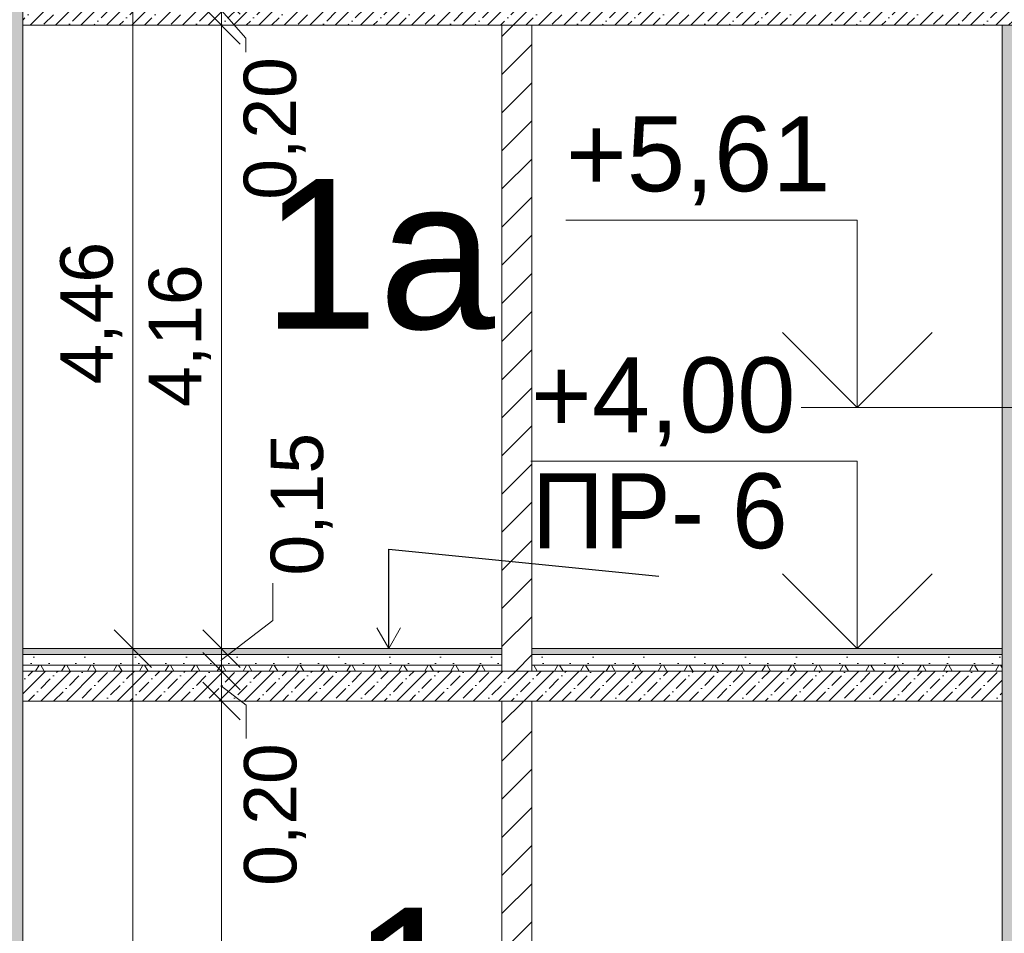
# Model space of a CAD drawing. Header units: millimetres. Extents: x -467606 to 1964440, y -17510 to 201584.
# Tile 35 of 43: x -449776 to -443201, y 2100 to 8198. Entities that reach past the tile are written whole.
import ezdxf

# ---------------------------------------------------------------- set-up
doc = ezdxf.new("R2010")
doc.units = ezdxf.units.MM
doc.header["$MEASUREMENT"] = 0
for name, color, linetype, lineweight in [('0_Ном._пера__1', 7, 'Continuous', 0), ('0_Ном._пера__120', 7, 'Continuous', 0), ('АР-вертикальная связь - Лестница.АР_Ном._пера__1', 7, 'Continuous', 0), ('АР-вертикальная связь - Лестница.АР_Ном._пера__120', 7, 'Continuous', 0), ('АР-Стены_внешние_.АР_Ном._пера__1', 7, 'Continuous', 0), ('АР-Стены_внутренние_пилоны.АР_Ном._пера__1', 7, 'Continuous', 0), ('АР-Чертеж-Размеры.АР_Ном._пера__1', 7, 'Continuous', 0)]:
    doc.layers.add(name, color=color, linetype=linetype, lineweight=lineweight)
doc.layers.add('АР-вертикальная связь - Лестница.АР_Ном._пера__180', color=7, linetype='Continuous', lineweight=5, true_color=0xd6cda7)
doc.layers.add('АР-Чертеж-Размеры.АР', color=7, linetype='Continuous')
doc.styles.add('РЎР“Р•РќР•Р\xa0Р\x98Р\xa0_РЎРўР\x98Р›Р¬_1', font='arial.ttf')
doc.styles.add('РЎР“Р•РќР•Р\xa0Р\x98Р\xa0_РЎРўР\x98Р›Р¬_2', font='arial.ttf')
doc.styles.add('РЎР“Р•РќР•Р\xa0Р\x98Р\xa0_РЎРўР\x98Р›Р¬_3', font='GOTHIC.TTF')
doc.dimstyles.new('СГЕНЕРИР_СТИЛЬ__2', dxfattribs={"dimtxt": 350, "dimasz": 237.5, "dimexe": 0.18, "dimexo": 300000, "dimgap": 0, "dimtad": 1, "dimlfac": 0.001, "dimzin": 0, "dimdsep": 46, "dimtxsty": 'РЎР“Р•РќР•Р\xa0Р\x98Р\xa0_РЎРўР\x98Р›Р¬_1', "dimblk": 'ARROWHEAD_6', "dimblk1": 'ARROWHEAD_6', "dimblk2": 'ARROWHEAD_6', "dimcen": 0.09, "dimclrd": 7, "dimclre": 7, "dimclrt": 7, "dimadec": 0, "dimazin": 0, "dimtfac": 1, "dimtdec": 4, "dimtmove": 0, "dimatfit": 3, "dimfxl": 1, "dimtolj": 1, "dimtzin": 0, "dimarcsym": 0})
doc.dimstyles.new('СГЕНЕРИР_СТИЛЬ__3', dxfattribs={"dimtxt": 350, "dimasz": 237.5, "dimexe": 0.18, "dimexo": 300000, "dimgap": 0, "dimtad": 1, "dimlfac": 0.001, "dimzin": 0, "dimdsep": 46, "dimtxsty": 'РЎР“Р•РќР•Р\xa0Р\x98Р\xa0_РЎРўР\x98Р›Р¬_1', "dimblk": 'ARROWHEAD_6', "dimblk1": 'ARROWHEAD_6', "dimblk2": 'ARROWHEAD_6', "dimcen": 0.09, "dimclrd": 7, "dimclre": 7, "dimclrt": 7, "dimadec": 0, "dimazin": 0, "dimtfac": 1, "dimtdec": 4, "dimtmove": 2, "dimatfit": 3, "dimfxl": 1, "dimtolj": 1, "dimtzin": 0, "dimarcsym": 0})
doc.dimstyles.new('СГЕНЕРИР_СТИЛЬ__4', dxfattribs={"dimtxt": 350, "dimasz": 237.5, "dimexe": 0.18, "dimexo": 300000, "dimgap": 0, "dimtad": 1, "dimtih": 1, "dimtoh": 1, "dimlfac": 0.001, "dimzin": 0, "dimdsep": 46, "dimtxsty": 'РЎР“Р•РќР•Р\xa0Р\x98Р\xa0_РЎРўР\x98Р›Р¬_1', "dimblk": 'ARROWHEAD_6', "dimblk1": 'ARROWHEAD_6', "dimblk2": 'ARROWHEAD_6', "dimcen": 0.09, "dimclrd": 7, "dimclre": 7, "dimclrt": 7, "dimadec": 0, "dimazin": 0, "dimtfac": 1, "dimtdec": 4, "dimtmove": 0, "dimatfit": 3, "dimfxl": 1, "dimtolj": 1, "dimtzin": 0, "dimarcsym": 0})
doc.dimstyles.new('СГЕНЕРИР_СТИЛЬ__7', dxfattribs={"dimtxt": 400, "dimasz": 237.5, "dimexe": 0.18, "dimexo": 2000, "dimgap": 0, "dimtad": 1, "dimlfac": 0.001, "dimzin": 0, "dimdsep": 46, "dimtxsty": 'РЎР“Р•РќР•Р\xa0Р\x98Р\xa0_РЎРўР\x98Р›Р¬_2', "dimblk": 'ARROWHEAD_6', "dimblk1": 'ARROWHEAD_6', "dimblk2": 'ARROWHEAD_6', "dimcen": 0.09, "dimclrd": 7, "dimclre": 7, "dimclrt": 7, "dimadec": 0, "dimazin": 0, "dimtfac": 1, "dimtdec": 4, "dimtmove": 0, "dimatfit": 3, "dimfxl": 1, "dimtolj": 1, "dimtzin": 0, "dimarcsym": 0})
doc.dimstyles.new('СГЕНЕРИР_СТИЛЬ__9', dxfattribs={"dimtxt": 0.18, "dimasz": 152, "dimexe": 0.18, "dimexo": 0.0625, "dimgap": 0, "dimtad": 0, "dimtih": 1, "dimtoh": 1, "dimdec": 4, "dimzin": 0, "dimdsep": 46, "dimcen": 0.09, "dimadec": 0, "dimazin": 0, "dimtfac": 1, "dimtdec": 4, "dimtmove": 0, "dimatfit": 3, "dimldrblk": 'ARROWHEAD_14', "dimfxl": 1, "dimtolj": 1, "dimtzin": 0, "dimarcsym": 0})
pattern_1 = [(45, (0, 0), (-84.852814, 84.852814), []), (45, (-42.43, 42.43), (-84.852814, 84.852814), [90, -30, 0, -30])]
pattern_2 = [(45, (0, 0), (-127.27922, 127.27922), [])]
pattern_3 = [(60, (0, 0), (-129.90381, 75), []), (120, (0, 0), (129.90381, 75), [])]
pattern_4 = [(0, (0, 0), (0, 623.5383), [60, -300]), (0, (180, 311.8), (0, 623.5383), [60, -300]), (60, (0, 0), (-540, 311.7692), [60, -300]), (60, (360, 0), (-540, 311.7692), [60, -300]), (120, (60, 0), (540, 311.7692), [60, -300]), (120, (420, 0), (540, 311.7692), [60, -300]), (0, (0, 60), (0, 120.000005), [0, -120.000005, 0, -180.000007]), (45, (60, 60), (-84.852817, 84.852817), [0, -90.000004, 0, -150.000006])]

# ---------------------------------------------------------------- blocks, each defined once
blk = doc.blocks.new('Линейный Размер_18_3', base_point=(-444182.6, 4000))
at = {"layer": 'АР-Чертеж-Размеры.АР_Ном._пера__1', "color": 7, "linetype": 'Continuous', "lineweight": 0}
for p, q in [((-444182.6, 5250), (-446362.7, 5250)), ((-444182.6, 4000), (-444182.6, 5250)), ((-444182.6, 4000), (-444682.6, 4500)), ((-443682.6, 4500), (-444182.6, 4000)), ((-444182.6, 4000), (-444557.6, 4000)), ((-444182.6, 4000), (-443807.6, 4000))]:
    blk.add_line(p, q, dxfattribs=at)
at = {"layer": 'АР-Чертеж-Размеры.АР_Ном._пера__1', "color": 7, "lineweight": 0, "insert": (-446362.7, 5350), "char_height": 500, "attachment_point": 7, "style": 'РЎР“Р•РќР•Р\xa0Р\x98Р\xa0_РЎРўР\x98Р›Р¬_1'}
blk.add_mtext('\\A1;{\\pql;\\fArial|b0|i0|c204|p0;\\W1.000000;+4,00}', dxfattribs=at)
blk = doc.blocks.new('*D274')
at = {"layer": 'АР-Чертеж-Размеры.АР_Ном._пера__1', "color": 7, "linetype": 'Continuous', "lineweight": 0, "transparency": 16777216}
for p, q in [((-448553.6, 8285), (-448303.6, 8035)), ((-448428.6, 8260), (-448265.1, 8074.8)), ((-448194.2, 8160), (-448662.9, 8160)), ((-448428.6, 4000), (-448428.6, 8160)), ((-448265.1, 8074.8), (-448265.1, 7980.2)), ((-448553.6, 4125), (-448303.6, 3875)), ((-448194.2, 4000), (-448662.9, 4000)), ((-448428.6, 3812.5), (-448428.6, 4000))]:
    blk.add_line(p, q, dxfattribs=at)
at = {"layer": 'АР-Чертеж-Размеры.АР_Ном._пера__1', "color": 7, "lineweight": 0, "transparency": 16777216, "char_height": 350, "attachment_point": 7, "rotation": 90, "style": 'РЎР“Р•РќР•Р\xa0Р\x98Р\xa0_РЎРўР\x98Р›Р¬_1'}
for s, insert in [('\\A1;{\\pql;\\fArial|b0|i0|c204|p0;\\W1.000000;0,20}', (-447865.1, 6996)), ('\\A1;{\\pql;\\fArial|b0|i0|c204|p0;\\W1.000000;4,16}', (-448498.6, 5612.9))]:
    blk.add_mtext(s, dxfattribs=dict(at, insert=insert))
blk = doc.blocks.new('ARROWHEAD_6')
at = {"color": 0, "linetype": 'Continuous', "lineweight": 0}
for p, q in [((-0.5, -0.5), (0.5, 0.5)), ((0, 0), (-1, 0))]:
    blk.add_line(p, q, dxfattribs=at)
blk = doc.blocks.new('*D275')
at = {"layer": 'АР-Чертеж-Размеры.АР_Ном._пера__1', "color": 7, "linetype": 'Continuous', "lineweight": 0, "transparency": 16777216}
for p, q in [((-448553.6, 8585), (-448303.6, 8335)), ((-448303.6, 8235), (-448553.6, 8485)), ((-448194.2, 8360), (-448662.9, 8360)), ((-448428.6, 8160), (-448428.6, 8360)), ((-448553.6, 8285), (-448303.6, 8035)), ((-448421.5, 8259.6), (-448435.6, 8260.4)), ((-448428.6, 8260), (-448265.1, 8074.8)), ((-448194.2, 8160), (-448662.9, 8160))]:
    blk.add_line(p, q, dxfattribs=at)
blk = doc.blocks.new('*D279')
at = {"layer": 'АР-Чертеж-Размеры.АР_Ном._пера__1', "color": 7, "linetype": 'Continuous', "lineweight": 0, "transparency": 16777216}
for p, q in [((-448553.6, 3775), (-448303.6, 3525)), ((-448428.6, 3750), (-448263, 3622.9)), ((-448428.6, -1000), (-448428.6, 3650)), ((-448263, 3622.9), (-448263, 3400.7)), ((-448057.9, -790.6), (-448057.9, -784.1)), ((-448428.6, -1075), (-448057.9, -790.6)), ((-448553.6, -875), (-448303.6, -1125)), ((-448194.2, -1000), (-448662.9, -1000))]:
    blk.add_line(p, q, dxfattribs=at)
at = {"layer": 'АР-Чертеж-Размеры.АР_Ном._пера__1', "color": 7, "lineweight": 0, "transparency": 16777216, "char_height": 350, "attachment_point": 7, "rotation": 90, "style": 'РЎР“Р•РќР•Р\xa0Р\x98Р\xa0_РЎРўР\x98Р›Р¬_1'}
for s, insert in [('\\A1;{\\pql;\\fArial|b0|i0|c204|p0;\\W1.000000;0,20}', (-447863, 2416.5)), ('\\A1;{\\pql;\\fArial|b0|i0|c204|p0;\\W1.000000;4,65}', (-448498.6, 857.9)), ('\\A1;{\\pql;\\fArial|b0|i0|c204|p0;\\W1.000000;0,15}', (-447657.9, -734.1))]:
    blk.add_mtext(s, dxfattribs=dict(at, insert=insert))
blk = doc.blocks.new('*D280')
at = {"layer": 'АР-Чертеж-Размеры.АР_Ном._пера__1', "color": 7, "linetype": 'Continuous', "lineweight": 0, "transparency": 16777216}
for p, q in [((-448303.6, 3725), (-448553.6, 3975)), ((-448194.2, 3850), (-448662.9, 3850)), ((-448428.6, 3650), (-448428.6, 3850)), ((-448553.6, 3775), (-448303.6, 3525)), ((-448421.5, 3750.9), (-448435.6, 3749.1)), ((-448428.6, 3750), (-448263, 3622.9)), ((-448194.2, 3650), (-448662.9, 3650)), ((-448428.6, -1000), (-448428.6, 3650))]:
    blk.add_line(p, q, dxfattribs=at)
blk = doc.blocks.new('*D281')
at = {"layer": 'АР-Чертеж-Размеры.АР_Ном._пера__1', "color": 7, "linetype": 'Continuous', "lineweight": 0, "transparency": 16777216}
for p, q in [((-448084.9, 4188.7), (-448084.9, 4437.5)), ((-448428.6, 3925), (-448084.9, 4188.7)), ((-448428.6, 4000), (-448428.6, 4187.5)), ((-448553.6, 4125), (-448303.6, 3875)), ((-448194.2, 4000), (-448662.9, 4000)), ((-448303.6, 3725), (-448553.6, 3975)), ((-448428.6, 3850), (-448428.6, 4000)), ((-448427.6, 3932), (-448429.5, 3918)), ((-448194.2, 3850), (-448662.9, 3850))]:
    blk.add_line(p, q, dxfattribs=at)
at = {"layer": 'АР-Чертеж-Размеры.АР_Ном._пера__1', "color": 7, "lineweight": 0, "transparency": 16777216, "insert": (-447684.9, 4487.5), "char_height": 350, "attachment_point": 7, "rotation": 90, "style": 'РЎР“Р•РќР•Р\xa0Р\x98Р\xa0_РЎРўР\x98Р›Р¬_1'}
blk.add_mtext('\\A1;{\\pql;\\fArial|b0|i0|c204|p0;\\W1.000000;0,15}', dxfattribs=at)
blk = doc.blocks.new('*D297')
at = {"layer": 'АР-Чертеж-Размеры.АР_Ном._пера__1', "color": 7, "linetype": 'Continuous', "lineweight": 0, "transparency": 16777216}
for p, q in [((-442293.1, 8285), (-442043.1, 8035)), ((-441933.7, 8160), (-442402.4, 8160)), ((-442168.1, 5609.5), (-442168.1, 8160)), ((-442293.1, 5734.5), (-442043.1, 5484.5)), ((-441933.7, 5609.5), (-442402.4, 5609.5))]:
    blk.add_line(p, q, dxfattribs=at)
at = {"layer": 'АР-Чертеж-Размеры.АР_Ном._пера__1', "color": 7, "lineweight": 0, "transparency": 16777216, "char_height": 350, "attachment_point": 7, "rotation": 90, "style": 'РЎР“Р•РќР•Р\xa0Р\x98Р\xa0_РЎРўР\x98Р›Р¬_1'}
for s, insert in [('\\A1;{\\pql;\\fArial|b0|i0|c204|p0;\\W1.000000;0,30}', (-442700, 7892.9)), ('\\A1;{\\pql;\\fArial|b0|i0|c204|p0;\\W1.000000;2,55}', (-442238.1, 6671.3))]:
    blk.add_mtext(s, dxfattribs=dict(at, insert=insert))
blk = doc.blocks.new('*D298')
at = {"layer": 'АР-Чертеж-Размеры.АР_Ном._пера__1', "color": 7, "linetype": 'Continuous', "lineweight": 0, "transparency": 16777216}
for p, q in [((-442168.1, 8459.7), (-442168.1, 8647.2)), ((-442043.1, 8334.7), (-442293.1, 8584.7)), ((-441933.7, 8459.7), (-442402.4, 8459.7)), ((-442168.1, 8160), (-442168.1, 8459.7)), ((-442293.1, 8285), (-442043.1, 8035)), ((-441933.7, 8160), (-442402.4, 8160))]:
    blk.add_line(p, q, dxfattribs=at)
blk = doc.blocks.new('*D301')
at = {"layer": 'АР-Чертеж-Размеры.АР_Ном._пера__1', "color": 7, "linetype": 'Continuous', "lineweight": 0, "transparency": 16777216}
for p, q in [((-465214, 60060), (-465214, 60247.5)), ((-465089, 59935), (-465339, 60185)), ((-449955.3, 60060), (-465448.4, 60060)), ((-465214, 349.8), (-465214, 60060)), ((-465339, 474.8), (-465089, 224.8)), ((-464979.6, 349.8), (-465448.4, 349.8)), ((-465214, 162.3), (-465214, 349.8))]:
    blk.add_line(p, q, dxfattribs=at)
at = {"layer": 'АР-Чертеж-Размеры.АР_Ном._пера__1', "color": 7, "lineweight": 0, "transparency": 16777216, "insert": (-465294, 29518.5), "char_height": 400, "attachment_point": 7, "rotation": 90, "style": 'РЎР“Р•РќР•Р\xa0Р\x98Р\xa0_РЎРўР\x98Р›Р¬_2'}
blk.add_mtext('\\A1;{\\pql;\\fArial|b0|i0|c204|p0;\\W1.000000;59,71}', dxfattribs=at)
blk = doc.blocks.new('Линейный Размер_26_3', base_point=(-444182.6, 5609.5))
at = {"layer": 'АР-Чертеж-Размеры.АР_Ном._пера__1', "color": 7, "linetype": 'Continuous', "lineweight": 0}
for p, q in [((-444182.6, 6859.5), (-446129.4, 6859.5)), ((-444182.6, 5609.5), (-444182.6, 6859.5)), ((-444182.6, 5609.5), (-444682.6, 6109.5)), ((-443682.6, 6109.5), (-444182.6, 5609.5)), ((-444182.6, 5609.5), (-444557.6, 5609.5)), ((-444182.6, 5609.5), (-441667.6, 5609.5))]:
    blk.add_line(p, q, dxfattribs=at)
at = {"layer": 'АР-Чертеж-Размеры.АР_Ном._пера__1', "color": 7, "lineweight": 0, "insert": (-446129.4, 6959.5), "char_height": 500, "attachment_point": 7, "style": 'РЎР“Р•РќР•Р\xa0Р\x98Р\xa0_РЎРўР\x98Р›Р¬_1'}
blk.add_mtext('\\A1;{\\pql;\\fArial|b0|i0|c204|p0;\\W1.000000;+5,61}', dxfattribs=at)
blk = doc.blocks.new('*D329')
at = {"layer": 'АР-Чертеж-Размеры.АР_Ном._пера__1', "color": 7, "linetype": 'Continuous', "lineweight": 0, "transparency": 16777216}
for p, q in [((-449955.3, -7442.7), (-449955.3, -6973.9)), ((-427785.2, -7442.7), (-427785.2, -6973.9)), ((-449830.3, -7083.3), (-450080.3, -7333.3)), ((-427660.2, -7083.3), (-427910.2, -7333.3)), ((-450142.8, -7208.3), (-449955.3, -7208.3)), ((-449955.3, -7208.3), (-427785.2, -7208.3))]:
    blk.add_line(p, q, dxfattribs=at)
at = {"layer": 'АР-Чертеж-Размеры.АР_Ном._пера__1', "color": 7, "lineweight": 0, "transparency": 16777216, "insert": (-439470.8, -7138.3), "char_height": 350, "attachment_point": 7, "style": 'РЎР“Р•РќР•Р\xa0Р\x98Р\xa0_РЎРўР\x98Р›Р¬_1'}
blk.add_mtext('\\A1;{\\pql;\\fArial|b0|i0|c204|p0;\\W1.000000;22,17}', dxfattribs=at)
blk = doc.blocks.new('*D378')
at = {"layer": 'АР-Чертеж-Размеры.АР_Ном._пера__1', "color": 7, "linetype": 'Continuous', "lineweight": 0, "transparency": 16777216}
for p, q in [((-449020, 8460), (-449020, 8647.5)), ((-448895, 8335), (-449145, 8585)), ((-448785.6, 8460), (-449254.4, 8460)), ((-449020, 4000), (-449020, 8460)), ((-449145, 4125), (-448895, 3875)), ((-448785.6, 4000), (-449254.4, 4000)), ((-449020, 3812.5), (-449020, 4000))]:
    blk.add_line(p, q, dxfattribs=at)
at = {"layer": 'АР-Чертеж-Размеры.АР_Ном._пера__1', "color": 7, "lineweight": 0, "transparency": 16777216, "insert": (-449090, 5762.9), "char_height": 350, "attachment_point": 7, "rotation": 90, "style": 'РЎР“Р•РќР•Р\xa0Р\x98Р\xa0_РЎРўР\x98Р›Р¬_1'}
blk.add_mtext('\\A1;{\\pql;\\fArial|b0|i0|c204|p0;\\W1.000000;4,46}', dxfattribs=at)
blk = doc.blocks.new('*D380')
at = {"layer": 'АР-Чертеж-Размеры.АР_Ном._пера__1', "color": 7, "linetype": 'Continuous', "lineweight": 0, "transparency": 16777216}
for p, q in [((-449020, 4000), (-449020, 4187.5)), ((-448895, 3875), (-449145, 4125)), ((-448785.6, 4000), (-449254.4, 4000)), ((-449020, -1000), (-449020, 4000)), ((-449145, -875), (-448895, -1125)), ((-448785.6, -1000), (-449254.4, -1000)), ((-449020, -1187.5), (-449020, -1000))]:
    blk.add_line(p, q, dxfattribs=at)
at = {"layer": 'АР-Чертеж-Размеры.АР_Ном._пера__1', "color": 7, "lineweight": 0, "transparency": 16777216, "insert": (-449090, 1032.9), "char_height": 350, "attachment_point": 7, "rotation": 90, "style": 'РЎР“Р•РќР•Р\xa0Р\x98Р\xa0_РЎРўР\x98Р›Р¬_1'}
blk.add_mtext('\\A1;{\\pql;\\fArial|b0|i0|c204|p0;\\W1.000000;5,00}', dxfattribs=at)
blk = doc.blocks.new('ARROWHEAD_14')
at = {"color": 0, "linetype": 'Continuous', "lineweight": 0}
blk.add_line((0, 0), (-1, 0), dxfattribs=at)
at = {"color": 0, "linetype": 'Continuous', "lineweight": 0, "flags": 128}
blk.add_lwpolyline([(-0.9093, 0.525), (0, 0), (-0.9093, -0.525)], dxfattribs=at)
blk = doc.blocks.new('*D488')
at = {"layer": 'АР-Чертеж-Размеры.АР_Ном._пера__1', "color": 7, "linetype": 'Continuous', "lineweight": 0, "transparency": 16777216}
for p, q in [((-450785.1, 9185), (-450535.1, 8935)), ((-450425.7, 9060), (-450894.5, 9060)), ((-450660.1, 4990), (-450660.1, 9060)), ((-450785.1, 5115), (-450535.1, 4865)), ((-450425.7, 4990), (-450894.5, 4990))]:
    blk.add_line(p, q, dxfattribs=at)
at = {"layer": 'АР-Чертеж-Размеры.АР_Ном._пера__1', "color": 7, "lineweight": 0, "transparency": 16777216, "insert": (-450730.1, 6557.9), "char_height": 350, "attachment_point": 7, "rotation": 90, "style": 'РЎР“Р•РќР•Р\xa0Р\x98Р\xa0_РЎРўР\x98Р›Р¬_1'}
blk.add_mtext('\\A1;{\\pql;\\fArial|b0|i0|c204|p0;\\W1.000000;4,07}', dxfattribs=at)

msp = doc.modelspace()

# ---------------------------------------------------------------- hatches: boundary and pattern name
at = {"layer": 'АР-вертикальная связь - Лестница.АР_Ном._пера__120', "linetype": 'Continuous', "lineweight": 0}
h = msp.add_hatch(dxfattribs=at)
h.set_pattern_fill('БЕТОН_02_0003', style=0, pattern_type=2)
h.set_pattern_definition(pattern_4)
h.paths.add_polyline_path([(-446555.454, 3960), (-449755.323, 3960), (-449755.323, 3890), (-446555.453, 3890)])
h = msp.add_hatch(dxfattribs=at)
h.set_pattern_fill('БЕТОН_02_0003', style=0, pattern_type=2)
h.set_pattern_definition(pattern_4)
h.paths.add_polyline_path([(-443214.805, 3960), (-446355.444, 3960), (-446355.444, 3890), (-443214.804, 3890)])
h = msp.add_hatch(dxfattribs=at)
h.set_pattern_fill('ИЗОЛЯЦИЯ_02_0003', style=0, pattern_type=2)
h.set_pattern_definition(pattern_3)
h.paths.add_polyline_path([(-446555.453, 3890), (-449755.323, 3890), (-449755.323, 3850), (-446555.453, 3850)])
h = msp.add_hatch(dxfattribs=at)
h.set_pattern_fill('ИЗОЛЯЦИЯ_02_0003', style=0, pattern_type=2)
h.set_pattern_definition(pattern_3)
h.paths.add_polyline_path([(-443214.804, 3890), (-446355.444, 3890), (-446355.444, 3850), (-443214.803, 3850)])
at = {"layer": 'АР-вертикальная связь - Лестница.АР_Ном._пера__180', "linetype": 'Continuous', "lineweight": 0, "true_color": 0x353329}
for points in [[(-446555.453, 4000), (-446555.453, 3960), (-449755.323, 3960), (-449755.323, 4000)], [(-443214.803, 3960), (-446355.444, 3960), (-446355.444, 4000), (-443214.803, 4000)]]:
    msp.add_hatch(color=250, dxfattribs=at).paths.add_polyline_path(points)
at = {"layer": 'АР-Стены_внешние_.АР_Ном._пера__1', "linetype": 'Continuous', "lineweight": 0}
h = msp.add_hatch(dxfattribs=at)
h.set_pattern_fill('БЛОКИ_БЕТОННЫЕ_ЭФФЕКТИВН_72', style=0, pattern_type=2)
h.set_pattern_definition(pattern_2)
h.paths.add_polyline_path([(-446555.453, 3850), (-446355.444, 3850), (-446355.444, 8160), (-446555.453, 8160)])
h = msp.add_hatch(dxfattribs=at)
h.set_pattern_fill('БЛОКИ_БЕТОННЫЕ_ЭФФЕКТИВН_72', style=0, pattern_type=2)
h.set_pattern_definition(pattern_2)
h.paths.add_polyline_path([(-446555.453, -1150), (-446355.444, -1150), (-446355.444, 3650), (-446555.453, 3650)])
at = {"layer": 'АР-Стены_внутренние_пилоны.АР_Ном._пера__1', "linetype": 'Continuous', "lineweight": 0}
h = msp.add_hatch(dxfattribs=at)
h.set_pattern_fill('ЖЕЛЕЗОБЕТОН__PROJECT__0003', style=0, pattern_type=2)
h.set_pattern_definition(pattern_1)
h.paths.add_polyline_path([(-449755.323, -4799.999), (-449955.323, -4799.999), (-449955.323, 9060), (-449755.323, 9060)])
h = msp.add_hatch(dxfattribs=at)
h.set_pattern_fill('ЖЕЛЕЗОБЕТОН__PROJECT__0003', style=0, pattern_type=2)
h.set_pattern_definition(pattern_1)
h.paths.add_polyline_path([(-449755.323, 8360), (-449755.323, 8160), (-441284.883, 8160), (-441284.883, 8360)])
h = msp.add_hatch(dxfattribs=at)
h.set_pattern_fill('ЖЕЛЕЗОБЕТОН__PROJECT__0003', style=0, pattern_type=2)
h.set_pattern_definition(pattern_1)
h.paths.add_polyline_path([(-443014.953, -4799.999), (-443214.953, -4799.999), (-443214.953, 8160), (-443014.953, 8160)])
h = msp.add_hatch(dxfattribs=at)
h.set_pattern_fill('ЖЕЛЕЗОБЕТОН__PROJECT__0003', style=0, pattern_type=2)
h.set_pattern_definition(pattern_1)
h.paths.add_polyline_path([(-449755.323, 3650), (-443214.803, 3650), (-443214.803, 3850), (-449755.323, 3850)])

# ---------------------------------------------------------------- linework, layer by layer
at = {"layer": 'АР-вертикальная связь - Лестница.АР_Ном._пера__1', "color": 7, "linetype": 'Continuous', "lineweight": 0, "flags": 128}
for points in [[(-446555.453, 4000), (-446555.453, 3960), (-449755.323, 3960), (-449755.323, 4000)], [(-446555.454, 3960), (-449755.323, 3960), (-449755.323, 3890), (-446555.453, 3890)], [(-443214.803, 3960), (-446355.444, 3960), (-446355.444, 4000), (-443214.803, 4000)], [(-443214.805, 3960), (-446355.444, 3960), (-446355.444, 3890), (-443214.804, 3890)], [(-446555.453, 3890), (-449755.323, 3890), (-449755.323, 3850), (-446555.453, 3850)], [(-443214.804, 3890), (-446355.444, 3890), (-446355.444, 3850), (-443214.803, 3850)]]:
    msp.add_lwpolyline(points, close=True, dxfattribs=at)
at = {"layer": 'АР-Стены_внешние_.АР_Ном._пера__1', "color": 7, "linetype": 'Continuous', "lineweight": 0, "flags": 128}
for points in [[(-446555.453, 3850), (-446355.444, 3850), (-446355.444, 8160), (-446555.453, 8160)], [(-446555.453, -1150), (-446355.444, -1150), (-446355.444, 3650), (-446555.453, 3650)]]:
    msp.add_lwpolyline(points, close=True, dxfattribs=at)
at = {"layer": 'АР-Стены_внутренние_пилоны.АР_Ном._пера__1', "color": 7, "linetype": 'Continuous', "lineweight": 0, "flags": 128}
for points in [[(-449755.323, -4799.999), (-449955.323, -4799.999), (-449955.323, 9060), (-449755.323, 9060)], [(-449755.323, 8360), (-449755.323, 8160), (-441284.883, 8160), (-441284.883, 8360)], [(-443014.953, -4799.999), (-443214.953, -4799.999), (-443214.953, 8160), (-443014.953, 8160)], [(-449755.323, 3650), (-443214.803, 3650), (-443214.803, 3850), (-449755.323, 3850)]]:
    msp.add_lwpolyline(points, close=True, dxfattribs=at)

# ---------------------------------------------------------------- block references
at = {"layer": 'АР-Чертеж-Размеры.АР', "color": 7, "linetype": 'Continuous', "lineweight": 0}
for name, p in [('Линейный Размер_26_3', (-444182.618, 5609.52)), ('Линейный Размер_18_3', (-444182.618, 4000))]:
    msp.add_blockref(name, p, dxfattribs=at)

# ---------------------------------------------------------------- texts
at = {"layer": '0_Ном._пера__1', "color": 7, "linetype": 'Continuous', "lineweight": 0, "char_height": 1000, "attachment_point": 5, "style": 'РЎР“Р•РќР•Р\xa0Р\x98Р\xa0_РЎРўР\x98Р›Р¬_1'}
for s, insert in [('\\A1;{\\pqc;\\fArial|b0|i0|c204|p0;\\W1.000000;1\\fArial|b0|i0|c204|p0;\\W1.000000;а}', (-447379.493, 6627.895)), ('\\A1;{\\pqc;\\fArial|b0|i0|c204|p0;\\W1.000000;-\\fArial|b0|i0|c204|p0;\\W1.000000;1}', (-447408.655, 1771.874))]:
    msp.add_mtext(s, dxfattribs=dict(at, insert=insert))
at = {"layer": '0_Ном._пера__120', "color": 7, "linetype": 'Continuous', "lineweight": 0, "insert": (-444647.912, 4662.985), "char_height": 500, "attachment_point": 9, "style": 'РЎР“Р•РќР•Р\xa0Р\x98Р\xa0_РЎРўР\x98Р›Р¬_3'}
msp.add_mtext('\\A1;{\\pqr;\\fCentury Gothic|b0|i0|c204|p0;\\W1.000000;П\\fCentury Gothic|b0|i0|c204|p0;\\W1.000000;Р\\fCentury Gothic|b0|i0|c204|p0;\\W1.000000;- 6}', dxfattribs=at)

# ---------------------------------------------------------------- dimensions: what is measured, and where the dimension line sits
at = {"layer": 'АР-Чертеж-Размеры.АР', "color": 7, "linetype": 'Continuous', "lineweight": 0}
for base, p1, p2, dimstyle, picture, middle in [((-465213.993, 60060), (-465598.755, 349.782), (-449755.323, 60060), 'СГЕНЕРИР_СТИЛЬ__7', '*D301', (-465493.993, 30188.545)), ((-450660.09, 9060), (-450660.09, 4990), (-449755.323, 9060), 'СГЕНЕРИР_СТИЛЬ__2', '*D488', (-450905.09, 7010.993)), ((-442168.071, 8160), (-442168.071, 5609.52), (-444485.041, 8160), 'СГЕНЕРИР_СТИЛЬ__3', '*D297', (-442413.071, 7124.389)), ((-449019.98, 8460), (-448428.55, 4000), (-449233.338, 8460), 'СГЕНЕРИР_СТИЛЬ__2', '*D378', (-449264.98, 6215.993)), ((-442168.071, 8459.716), (-444485.041, 8160), (-442165.087, 8459.716), 'СГЕНЕРИР_СТИЛЬ__3', '*D298', (-442875.015, 8345.993)), ((-448428.55, 8360), (-449755.323, 8160), (-447829.028, 8360), 'СГЕНЕРИР_СТИЛЬ__3', '*D275', (-448040.136, 7449.13)), ((-448428.55, 8160), (-448428.55, 4000), (-449755.323, 8160), 'СГЕНЕРИР_СТИЛЬ__2', '*D274', (-448673.55, 6065.993)), ((-448428.55, 4000), (-448297.242, 3850), (-448155.388, 4000), 'СГЕНЕРИР_СТИЛЬ__3', '*D281', (-447859.864, 4940.584)), ((-449019.98, 4000), (-449332.648, -1000), (-449395.851, 4000), 'СГЕНЕРИР_СТИЛЬ__2', '*D380', (-449264.98, 1485.993)), ((-448428.55, 3850), (-448428.55, 3650), (-448297.242, 3850), 'СГЕНЕРИР_СТИЛЬ__3', '*D280', (-448037.957, 2869.598)), ((-448428.55, 3650), (-453746.228, -1000), (-448428.55, 3650), 'СГЕНЕРИР_СТИЛЬ__2', '*D279', (-448673.55, 1310.993))]:
    dim = msp.add_linear_dim(base=base, p1=p1, p2=p2, angle=90, dimstyle=dimstyle, dxfattribs=at)
    dim.commit()
    dim.dimension.update_dxf_attribs({"geometry": picture, "text_midpoint": middle, "dimtype": 160, "text_rotation": 90})
dim = msp.add_linear_dim(base=(-427785.2, -7208.306), p1=(-449955.322, 3968.351), p2=(-427785.2, 3968.351), dimstyle='СГЕНЕРИР_СТИЛЬ__4', dxfattribs=at)
dim.commit()
dim.dimension.update_dxf_attribs({"geometry": '*D329', "text_midpoint": (-438884.564, -6963.306), "dimtype": 160})

# ---------------------------------------------------------------- leaders
at = {"layer": '0_Ном._пера__120', "color": 7, "linetype": 'Continuous', "lineweight": 0, "annotation_type": 0, "has_hookline": 1, "hookline_direction": 0, "text_width": 1606.39}
msp.add_leader([(-447311.629, 4000), (-447311.629, 4662.985), (-445508.379, 4484.561)], dimstyle='СГЕНЕРИР_СТИЛЬ__9', dxfattribs=at)

doc.saveas('drawing.dxf')
